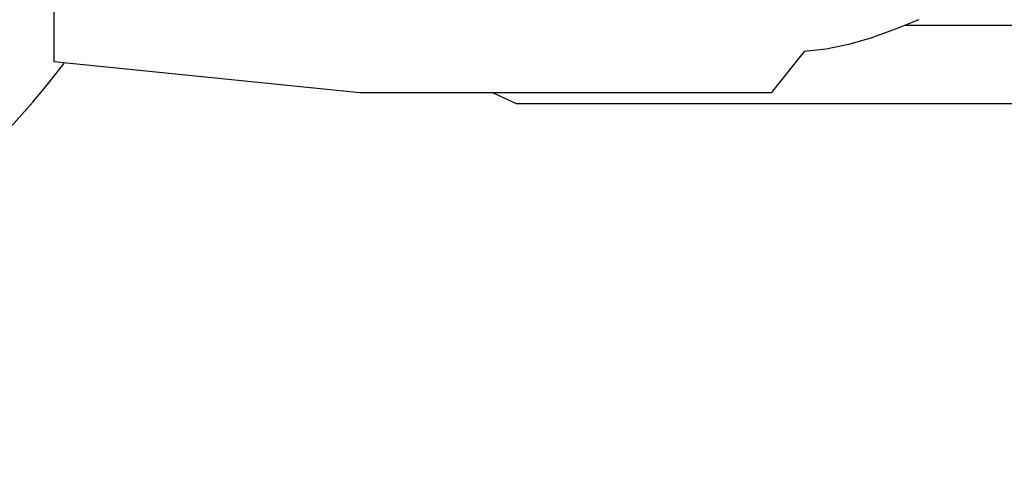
# Model space of a CAD drawing. Extents: x 149 to 250, y -977 to -912.
# Tile 93 of 156: x 239.495 to 239.797, y -963.582 to -963.448. Entities that reach past the tile are written whole.
import ezdxf

# ---------------------------------------------------------------- set-up
doc = ezdxf.new("R2010")
doc.units = 0
doc.header["$MEASUREMENT"] = 0
doc.layers.get('0').update_dxf_attribs({"linetype": 'CONTINUOUS'})

msp = doc.modelspace()

# ---------------------------------------------------------------- linework, layer by layer
for p, q in [((239.50562, -963.42519), (239.50562, -963.46044)), ((239.76604, -963.44926), (240.12006, -963.44926)), ((239.73528, -963.45727), (239.7252, -963.46995)), ((239.59927, -963.46995), (239.50562, -963.46044)), ((239.7252, -963.46995), (239.59927, -963.46995)), ((239.64728, -963.47326), (239.64003, -963.46995))]:
    msp.add_line(p, q)
for points in [[(239.77039, -963.44754), (239.76344, -963.45029), (239.75569, -963.45314), (239.74886, -963.45517), (239.74205, -963.45654), (239.73528, -963.45727)], [(239.87226, -963.47326), (239.64728, -963.47326)]]:
    msp.add_lwpolyline(points)
msp.add_arc((239.26199, -963.27003), 0.312, 148.8351, 322.3134)

doc.saveas('drawing.dxf')
